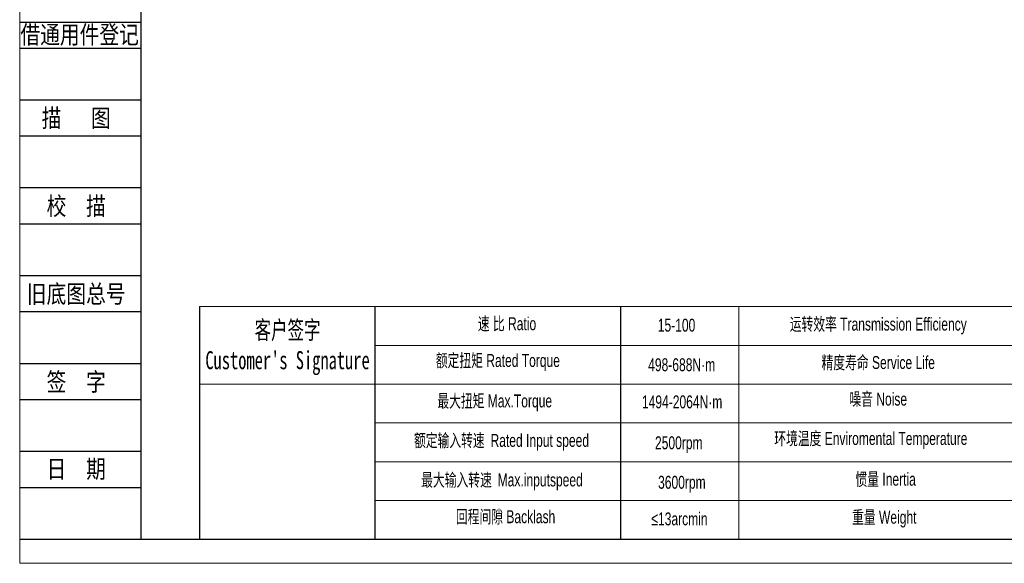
# Model space of a CAD drawing. Header units: millimetres. Extents: x 0 to 1014, y 0 to 717.
# Tile 1 of 13: x 0 to 491, y 0 to 271. Entities that reach past the tile are written whole.
import ezdxf
from ezdxf.enums import TextEntityAlignment as Align

# ---------------------------------------------------------------- set-up
doc = ezdxf.new("R2010")
doc.units = ezdxf.units.MM
for name, color, linetype in [('2细线层', 4, 'Continuous'), ('6文字层', 3, 'Continuous'), ('7标注层', 4, 'Continuous')]:
    doc.layers.add(name, color=color, linetype=linetype)
doc.layers.add('SLD-0', color=7, linetype='Continuous', lineweight=18)
doc.layers.add('图框_外框线', color=7, linetype='Continuous', lineweight=18)
doc.styles.add('宋体', font='txt', dxfattribs={"width": 0.8})
doc.styles.add('标准', font='arial.ttf', dxfattribs={"width": 0.667})

msp = doc.modelspace()

# ---------------------------------------------------------------- linework, layer by layer
for p, q in [((177.0137, 127.9643), (177.0137, 12.0522)), ((299.3621, 127.9643), (299.3621, 12.0522))]:
    msp.add_line(p, q)
at = {"layer": '2细线层'}
for p, q in [((0.0442, 269.7054), (60.3603, 269.7054)), ((0.0442, 256.8238), (60.3603, 256.8238)), ((0.0442, 231.0604), (60.3603, 231.0604)), ((0.0442, 213.0261), (60.3603, 213.0261)), ((0.0442, 187.2628), (60.3603, 187.2628)), ((0.0442, 169.2284), (60.3603, 169.2284)), ((0.0442, 143.4651), (60.3603, 143.4651)), ((0.0442, 125.4307), (60.3603, 125.4307)), ((0.0442, 99.6674), (60.3603, 99.6674)), ((0.0442, 81.6331), (60.3603, 81.6331)), ((0.0442, 55.8697), (60.3603, 55.8697)), ((0.0442, 37.8354), (60.3603, 37.8354)), ((0.0442, 12.0721), (60.3603, 12.0721))]:
    msp.add_line(p, q, dxfattribs=at)
at = {"layer": '7标注层', "color": 0}
msp.add_line((89.5762, 127.9643), (89.5762, 12.0721), dxfattribs=at)
at = {"layer": 'SLD-0'}
msp.add_line((358.3116, 127.9643), (358.3116, 12.0852), dxfattribs=at)
at = {"layer": '图框_外框线'}
for p, q in [((89.5762, 127.9643), (1001.9813, 127.9643)), ((177.0137, 108.6276), (689.8042, 108.6276)), ((89.5762, 89.291), (1001.9813, 89.291)), ((177.0137, 69.9543), (1001.9813, 69.9543)), ((177.0137, 50.6176), (1001.9813, 50.6176)), ((177.0137, 31.281), (1001.9813, 31.281))]:
    msp.add_line(p, q, dxfattribs=at)
at = {"layer": '图框_外框线', "color": 3}
msp.add_lwpolyline([(0, 0), (1014.0534, 0), (1014.0534, 717.0806), (0, 717.0806)], close=True, dxfattribs=at)
at = {"layer": '图框_外框线', "color": 3, "lineweight": 25}
msp.add_lwpolyline([(60.3603, 12.0721), (1001.9813, 12.0721), (1001.9813, 705.0086), (60.3603, 705.0086)], close=True, dxfattribs=at)

# ---------------------------------------------------------------- texts
at = {"layer": '6文字层', "color": 3, "style": '宋体', "width": 0.8}
for s, p in [('借通用件登记', (29.8752, 263.6062)), ('描   图', (28.1562, 222.0433)), ('校  描', (28.1562, 178.2456)), ('旧底图总号', (28.1562, 134.4479)), ('签  字', (28.1562, 90.6502)), ('日  期', (28.1722, 47.1097))]:
    msp.add_text(s, height=9.01717, dxfattribs=at).set_placement(p, align=Align.MIDDLE)
at = {"layer": 'SLD-0', "color": 1, "attachment_point": 2, "style": '标准'}
for s, insert, char_height, width in [('速 比 Ratio', (242.7723, 122.6473), 6.44556, 52.666058), ('运转效率 Transmission Efficiency', (427.7375, 122.4492), 6.445556, 109.532891), ("{\\fSimSun|b1|i0|c134|p2;客户签字\\PCustomer's Signature}", (133.4457, 120.8096), 9.023778, 112.256725), ('15-100', (327.2446, 121.9038), 6.44556, 27.405155), ('{\\fSimSun|b0|i0|c134|p2;额定扭矩} Rated Torque', (238.2417, 104.3111), 6.445556, 72.376013), ('精度寿命 Service Life', (427.7375, 103.2933), 6.445556, 109.532891), ('498-688N·m', (329.801, 102.1973), 6.44556, 27.405155), ('{\\fSimSun|b0|i0|c134|p2;最大扭矩} Max.Torque', (236.6559, 84.1638), 6.445556, 83.250323), ('1494-2064N·m', (330.0297, 83.6829), 6.445556, 27.405155), ('噪音 Noise', (427.7375, 85.0605), 6.44556, 109.532891), ('{\\fSimSun|b0|i0|c134|p2;额定输入转速 }Rated Input speed', (240.0539, 64.4694), 6.445556, 118.592248), ('环境温度 Enviromental Temperature', (424.0423, 65.443), 6.445556, 109.532891), ('2500rpm', (328.3593, 63.2969), 6.44556, 27.405155), ('{\\fSimSun|b0|i0|c134|p2;最大输入转速 }Max.inputspeed ', (240.2804, 44.7749), 6.445556, 109.077145), ('惯量 Inertia', (431.4328, 45.1331), 6.44556, 109.532891), ('3600rpm', (329.8977, 43.6159), 6.44556, 49.466015), ('回程间隙 Backlash', (242.0927, 26.4387), 6.445556, 52.666058), ('≤13arcmin ', (328.719, 25.3709), 6.44556, 27.405155), ('重量 Weight', (430.74, 26.208), 6.44556, 109.532891)]:
    msp.add_mtext(s, dxfattribs=dict(at, insert=insert, char_height=char_height, width=width))

doc.saveas('drawing.dxf')
